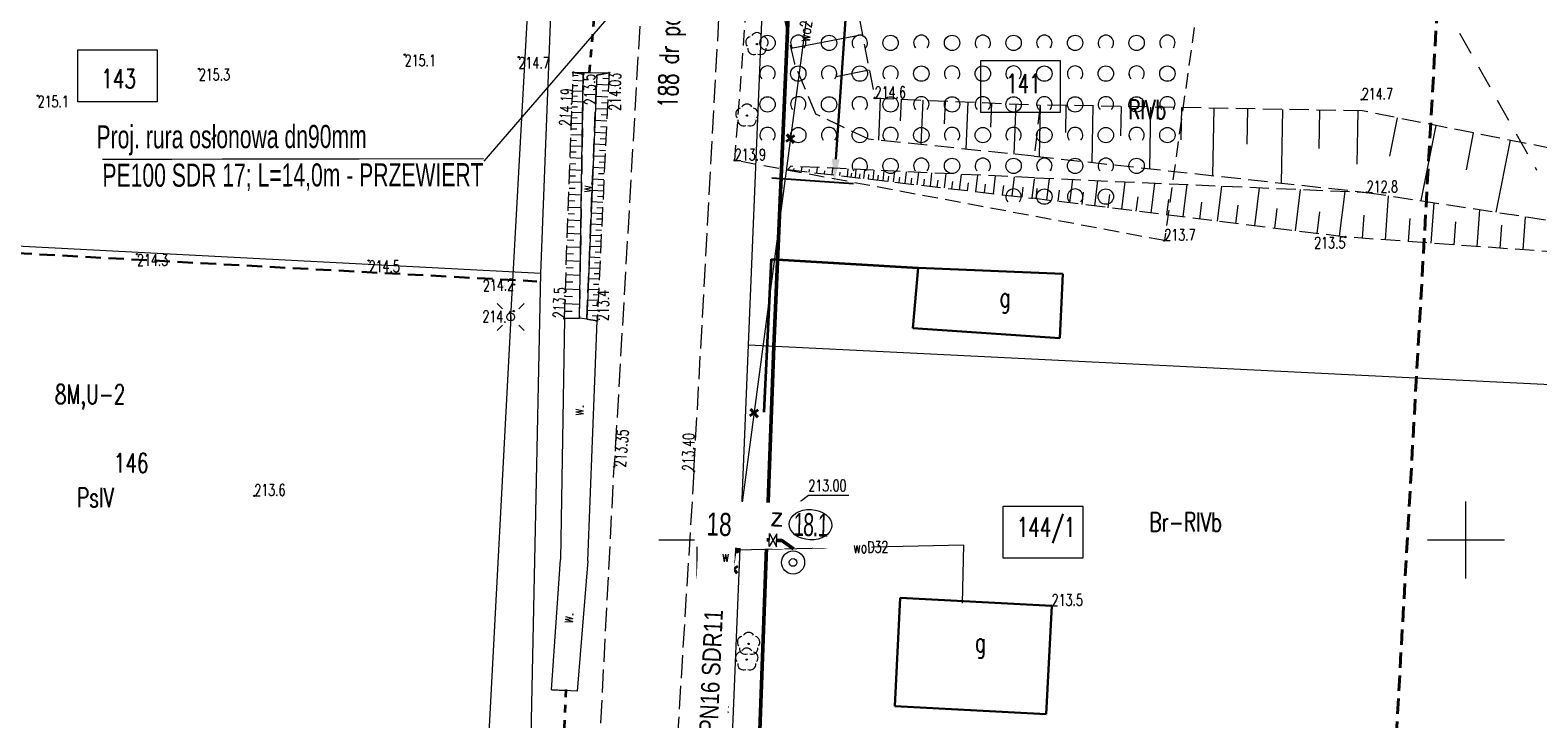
# Model space of a CAD drawing. Header units: metres. Extents: x 7496982 to 7497528, y 5603168 to 5605598.
# Tile 30 of 74: x 7497107 to 7497205, y 5603888 to 5603933. Entities that reach past the tile are written whole.
import ezdxf
from ezdxf.enums import TextEntityAlignment as Align

# ---------------------------------------------------------------- set-up
doc = ezdxf.new("R2010")
doc.units = ezdxf.units.M
doc.header["$MEASUREMENT"] = 0
for name, pattern in [('1', [0]), ('1_SUEP_A', [0]), ('1_SUEP_B', [0]), ('1_SUWP', [0]), ('2', [1.5, 1, -0.5]), ('2_1', [0]), ('2_OTDN_A', [2, 1, -1]), ('2_OTKJ', [2, 1.5, -0.5]), ('2_OTKR', [0]), ('2_OTKR_A', [2, 1, -1]), ('2_OTKZ_A', [1, 0.5, -0.5]), ('2_OTOO', [0]), ('2_OTRK', [1.75, 1.25, -0.5]), ('2_OTRKG', [1.75, 1.25, -0.5]), ('2_OTZK', [1.5, 1, -0.5]), ('4', [2.5, 1.5, -1]), ('BUD', [0]), ('GDE', [0])]:
    doc.linetypes.add(name, pattern=pattern)
doc.layers.get('0').update_dxf_attribs({"color": 250, "linetype": 'CONTINUOUS', "lineweight": 100})
doc.layers.get('Defpoints').update_dxf_attribs({"linetype": 'CONTINUOUS'})
for name, color, linetype, lineweight in [('! IS_opis woda', 7, 'CONTINUOUS', 9), ('! IS_woda', 5, 'CONTINUOUS', 50), ('!!_IS_Woda', 5, 'CONTINUOUS', 50), ('!_gaz', 40, 'CONTINUOUS', 40), ('!COPIS', 7, 'CONTINUOUS', 15), ('2_granice działek', 6, 'CONTINUOUS', 20), ('_MAPA_L_0', 7, '1', 18), ('EBUOA_T_1', 14, 'CONTINUOUS', 25), ('EBUPP_L_1', 250, 'BUD', 30), ('EBUPP_L_3', 250, 'BUD', 30), ('EDZPD_L_0', 3, 'GDE', 18), ('EDZTD_T_0', 3, 'CONTINUOUS', 18), ('EKLTK_T_0', 90, 'CONTINUOUS', 25), ('EUZPU_L_0', 90, '4', 18), ('OTD_L_12', 7, '2_OTDN_A', 18), ('OTK_E_T_4', 7, 'CONTINUOUS', 0), ('OTK_L_0', 7, '2_OTKJ', 18), ('OTK_L_5', 7, '2_OTKR_A', 18), ('OTK_L_8', 7, '2_OTKZ_A', 35), ('OTO_L_0', 7, '2_OTOO', 35), ('OTR_L_1', 7, '2_OTRK', 18), ('OTR_T_0', 7, 'CONTINUOUS', 18), ('OTR_T_1', 7, 'CONTINUOUS', 18), ('OTZ_L_1', 7, '2_OTZK', 18), ('OTZ_T_0', 3, 'CONTINUOUS', 18), ('PLAN_L_0', 214, '2', 30), ('PLAN_T_0', 214, 'CONTINUOUS', 30), ('SUE_T_3', 7, 'CONTINUOUS', 18), ('SUEP_L_0', 1, '1_SUEP_A', 18), ('SUP_T_2', 7, 'CONTINUOUS', 18), ('SUW_E_T_2', 5, 'CONTINUOUS', 0), ('SUW_T_3', 5, 'CONTINUOUS', 18), ('SUW_T_5', 5, 'CONTINUOUS', 18), ('SUWP_E_T_0', 5, 'CONTINUOUS', 0), ('SUWP_L_0', 5, '1_SUWP', 18), ('SUWR_T_0', 5, 'CONTINUOUS', 18), ('SZZPZ_T_0_T_0', 7, 'CONTINUOUS', 0), ('ZAKRES_L_0', 1, '2', 40), ('ZAKRES_L_0_a', 1, '2', 40)]:
    doc.layers.add(name, color=color, linetype=linetype, lineweight=lineweight)
doc.styles.add('ARIAL', font='arial.ttf', dxfattribs={"width": 0.8})
doc.styles.add('R', font='arial.ttf')
doc.styles.get("Standard").update_dxf_attribs({"font": 'Simplex.SHX', "width": 0.75})
doc.styles.add('styl1', font='arial.ttf', dxfattribs={"oblique": 18})
doc.dimstyles.get("Standard").update_dxf_attribs({"dimtxt": 1, "dimasz": 1, "dimexe": 1, "dimexo": 1, "dimgap": 1, "dimtad": 1, "dimtxsty": 'Standard', "dimcen": 2.5, "dimadec": 0, "dimazin": 0, "dimtfac": 1, "dimtmove": 0, "dimatfit": 3, "dimfxl": 1, "dimarcsym": 0})

# ---------------------------------------------------------------- blocks, each defined once
blk = doc.blocks.new('1_SUEO_W')
at = {"linetype": 'Continuous'}
for p, q in [((-0.53035, 0.53035), (-0.8839, 0.8839)), ((0.53035, 0.53035), (0.8839, 0.8839)), ((-0.53035, -0.53035), (-0.8839, -0.8839)), ((0.53035, -0.53035), (0.8839, -0.8839))]:
    blk.add_line(p, q, dxfattribs=at)
blk.add_circle((0, 0), 0.025, dxfattribs=at)
blk = doc.blocks.new('2_OTZK')
at = {"linetype": 'Continuous'}
for centre in [(-1, 1), (1, -1)]:
    blk.add_circle(centre, 0.5, dxfattribs=at)
for centre, start, end in [((1, 1), 318.59038, 221.40962), ((-1, -1), 318.70311, 221.29689)]:
    blk.add_arc(centre, 0.5, start, end, dxfattribs=at)
blk = doc.blocks.new('1_SUPP')
at = {"linetype": 'Continuous'}
blk.add_circle((0, 0), 0.25, dxfattribs=at)
blk = doc.blocks.new('1_SUWS')
at = {"linetype": 'Continuous'}
for radius in [0.75, 0.25]:
    blk.add_circle((0, 0), radius, dxfattribs=at)
blk = doc.blocks.new('1_SUWW')
at = {"linetype": 'Continuous'}
for radius in [0.2, 0.175, 0.15, 0.125, 0.1, 0.075, 0.05, 0.025, 0.00715]:
    blk.add_circle((0, 0), radius, dxfattribs=at)
blk = doc.blocks.new('1_SUPS')
at = {"linetype": 'Continuous'}
blk.add_circle((0, 0), 0.0625, dxfattribs=at)
blk = doc.blocks.new('2_OTZL')
at = {"linetype": 'Continuous'}
blk.add_circle((0, 0), 0.045, dxfattribs=at)
for centre, start, end in [((-0.357, 0.116), 102.14447, 221.86002), ((0, 0.375), 30.14012, 149.85988), ((0.357, 0.116), 318.13998, 77.85553), ((-0.22, -0.303), 174.14818, 293.85423), ((0.22, -0.303), 246.14577, 5.85182)]:
    blk.add_arc(centre, 0.375, start, end, dxfattribs=at)
blk = doc.blocks.new('2_OTRS')
at = {"linetype": 'Continuous'}
blk.add_circle((0, 0), 0.045, dxfattribs=at)
blk = doc.blocks.new('2_OTRN')
at = {"linetype": 'Continuous'}
blk.add_circle((0, 0), 0.045, dxfattribs=at)
blk = doc.blocks.new('DLI')
at = {"linetype": 'Continuous'}
blk.add_circle((0, 0), 0.045, dxfattribs=at)
for centre, start, end in [((-0.357, 0.116), 102.14447, 221.86002), ((0, 0.375), 30.14012, 149.85988), ((0.357, 0.116), 318.13998, 77.85553), ((-0.22, -0.303), 174.14818, 293.85423), ((0.22, -0.303), 246.14577, 5.85182)]:
    blk.add_arc(centre, 0.375, start, end, dxfattribs=at)
blk = doc.blocks.new('*D552')
at = {"layer": '! IS_opis woda', "color": 0, "lineweight": -2, "transparency": 16777216}
for p, q in [((7497159.182, 5603986.686), (7497164.49, 5603986.322)), ((7497154.854, 5603923.543), (7497160.162, 5603923.179))]:
    blk.add_line(p, q, dxfattribs=at)
at = {"layer": '! IS_opis woda', "color": 0, "lineweight": 30, "transparency": 16777216}
for p, q in [((7497163.14, 5603984.911), (7497161.282, 5603957.807)), ((7497159.017, 5603924.761), (7497160.406, 5603945.026))]:
    blk.add_line(p, q, dxfattribs=at)
at = {"layer": '! IS_opis woda', "color": 0, "transparency": 16777216}
for points in [[(7497162.891, 5603984.928), (7497163.389, 5603984.894), (7497163.243, 5603986.407)], [(7497158.768, 5603924.779), (7497159.266, 5603924.744), (7497158.914, 5603923.265)]]:
    blk.add_solid(points, dxfattribs=at)
at = {"layer": 'Defpoints', "color": 0, "transparency": 16777216}
for p in [(7497159.12, 5603986.69), (7497154.792, 5603923.548), (7497158.914, 5603923.265)]:
    blk.add_point(p, dxfattribs=at)
at = {"layer": '! IS_opis woda', "color": 0, "lineweight": 9, "transparency": 16777216, "insert": (7497160.844, 5603951.416), "char_height": 1.5, "width": 11.11376, "attachment_point": 5, "rotation": 88, "style": 'styl1'}
blk.add_mtext('\\A1;PRZEWIERT L=63,5m', dxfattribs=at)
blk = doc.blocks.new('krzyż')
at = {"layer": '!_gaz', "color": 1, "linetype": 'ByBlock'}
for points in [[(-0.49, 0.45), (0.49, -0.45)], [(-0.43, -0.58), (0.4, 0.54)]]:
    blk.add_lwpolyline(points, dxfattribs=at)

msp = doc.modelspace()

# ---------------------------------------------------------------- linework, layer by layer
at = {"layer": '! IS_woda', "linetype": 'Continuous'}
msp.add_lwpolyline([(7497166.72676, 5604082.18713), (7497164.81883, 5604063.1353), (7497162.26777, 5604061.59317), (7497161.46488, 5604039.69889), (7497162.93717, 5604037.41743), (7497160.94662, 5604011.34555), (7497160.11347, 5603999.35452), (7497160.07331, 5603998.90089), (7497160.0363, 5603998.39332), (7497159.53129, 5603992.10995), (7497159.06113, 5603986.17483), (7497158.75713, 5603982.32474), (7497157.54259, 5603966.94227), (7497156.78904, 5603956.95522), (7497156.25726, 5603941.75122), (7497156.03194, 5603936.62996), (7497154.99108, 5603912.59859), (7497153.92101, 5603883.44736)], dxfattribs=at)
at = {"layer": '2_granice działek', "color": 4, "linetype": 'Continuous', "lineweight": 0}
msp.add_lwpolyline([(7497109.72269, 5603931.88083), (7497114.89338, 5603931.88083), (7497114.89338, 5603928.49629), (7497109.72269, 5603928.49629)], close=True, dxfattribs=at)
at = {"layer": '2_granice działek', "linetype": 'Continuous', "lineweight": 0}
for points in [[(7497168.44532, 5603931.19175), (7497173.61601, 5603931.19175), (7497173.61601, 5603927.80721), (7497168.44532, 5603927.80721)], [(7497169.90704, 5603902.20479), (7497175.07773, 5603902.20479), (7497175.07773, 5603898.82025), (7497169.90704, 5603898.82025)]]:
    msp.add_lwpolyline(points, close=True, dxfattribs=at)
at = {"layer": '_MAPA_L_0', "linetype": '1'}
for p, q in [((7497150, 5603897.5), (7497150, 5603902.5)), ((7497200, 5603897.5), (7497200, 5603902.5)), ((7497147.5, 5603900), (7497152.5, 5603900)), ((7497197.5, 5603900), (7497202.5, 5603900))]:
    msp.add_line(p, q, dxfattribs=at)
at = {"layer": 'EBUPP_L_1', "linetype": '1'}
for p, q in [((7497162.85645, 5603889.18725), (7497163.2, 5603896.23)), ((7497163.2, 5603896.23), (7497173.06, 5603895.72)), ((7497173.06, 5603895.72), (7497172.69578, 5603888.67832)), ((7497172.69578, 5603888.67832), (7497162.85645, 5603889.18725))]:
    msp.add_line(p, q, dxfattribs=at)
at = {"layer": 'EBUPP_L_3', "linetype": '1'}
for p, q in [((7497164.03312, 5603913.78536), (7497164.38189, 5603917.70231)), ((7497164.38189, 5603917.70231), (7497173.77183, 5603917.29989)), ((7497173.77183, 5603917.29989), (7497173.58404, 5603913.11465)), ((7497173.58404, 5603913.11465), (7497164.03312, 5603913.78536))]:
    msp.add_line(p, q, dxfattribs=at)
at = {"layer": 'EDZPD_L_0', "linetype": 'GDE'}
for p, q in [((7497153.34, 5603912.68), (7497154.55, 5603941.84)), ((7497139.83, 5603917.34), (7497140.6, 5603936.97)), ((7497139.83, 5603917.34), (7497047.72411, 5603922.10299)), ((7497139.15, 5603884.13), (7497139.83, 5603917.34)), ((7497152.14, 5603883.53), (7497153.34, 5603912.68))]:
    msp.add_line(p, q, dxfattribs=at)
at = {"layer": 'EDZPD_L_0', "linetype": '1'}
msp.add_line((7497153.34, 5603912.68), (7497266.85093, 5603907.08279), dxfattribs=at)
at = {"layer": 'EUZPU_L_0', "linetype": '4'}
msp.add_line((7497187.31, 5603954.74), (7497204.59543, 5603924.06005), dxfattribs=at)
at = {"layer": 'OTD_L_12', "linetype": '2_OTDN_A'}
for p, q in [((7497141.941, 5603930.406), (7497142.60389, 5603930.40033)), ((7497142.60389, 5603930.40033), (7497144.28, 5603930.386)), ((7497140.52, 5603890.26), (7497142.2, 5603890.17))]:
    msp.add_line(p, q, dxfattribs=at)
at = {"layer": 'OTK_L_0', "linetype": '2_OTKJ'}
for p, q in [((7497147.311, 5603951.384), (7497144.606, 5603904.763)), ((7497149.794, 5603904.474), (7497152.332, 5603950.441)), ((7497143.53, 5603884.09), (7497144.606, 5603904.763)), ((7497149.794, 5603904.474), (7497148.5, 5603883.66))]:
    msp.add_line(p, q, dxfattribs=at)
at = {"layer": 'OTK_L_5', "linetype": '2_OTKR'}
for p, q in [((7497141.941, 5603930.406), (7497143.00947, 5603930.39686)), ((7497142.595, 5603930.295), (7497141.941, 5603930.406)), ((7497142.34614, 5603914.43451), (7497142.595, 5603930.295)), ((7497143.473, 5603930.226), (7497142.82771, 5603914.35134)), ((7497143.00947, 5603930.39686), (7497144.28, 5603930.386)), ((7497144.28, 5603930.386), (7497143.473, 5603930.226)), ((7497141.368, 5603914.402), (7497141.12257, 5603898.72159)), ((7497141.368, 5603914.402), (7497142.34614, 5603914.43451)), ((7497142.82771, 5603914.35134), (7497142.34614, 5603914.43451)), ((7497142.82771, 5603914.35134), (7497143.497, 5603914.249)), ((7497142.88252, 5603898.63574), (7497143.497, 5603914.249)), ((7497140.52, 5603890.26), (7497141.12257, 5603898.72159)), ((7497142.88252, 5603898.63574), (7497142.2, 5603890.17)), ((7497142.2, 5603890.17), (7497140.52, 5603890.26))]:
    msp.add_line(p, q, dxfattribs=at)
at = {"layer": 'OTK_L_8', "linetype": '2_OTKZ_A'}
for p, q in [((7497143.00947, 5603930.39686), (7497143.53447, 5603936.5256)), ((7497141.47, 5603890.28), (7497141.17, 5603883.89))]:
    msp.add_line(p, q, dxfattribs=at)
at = {"layer": 'OTO_L_0', "linetype": '2_OTOO'}
for p, q in [((7497154.36756, 5603908.31391), (7497154.82872, 5603918.25456)), ((7497154.82872, 5603918.25456), (7497164.38189, 5603917.70231))]:
    msp.add_line(p, q, dxfattribs=at)
at = {"layer": 'OTR_L_1', "linetype": '2_OTRK'}
for p, q in [((7497156.34666, 5603930.96399), (7497155.70277, 5603933.85609)), ((7497157.71491, 5603927.69092), (7497156.34666, 5603930.96399)), ((7497141.941, 5603930.406), (7497142.595, 5603930.295)), ((7497142.595, 5603930.295), (7497142.34614, 5603914.43451)), ((7497142.82771, 5603914.35134), (7497143.473, 5603930.226)), ((7497143.473, 5603930.226), (7497144.28, 5603930.386)), ((7497161.16826, 5603926.06297), (7497157.71491, 5603927.69092)), ((7497172.30206, 5603928.28973), (7497171.92646, 5603924.963)), ((7497172.30206, 5603928.28973), (7497171.92646, 5603924.963)), ((7497171.92646, 5603924.963), (7497161.16826, 5603926.06297)), ((7497171.92646, 5603924.963), (7497193.54765, 5603922.60769)), ((7497156.09276, 5603924.30554), (7497155.90496, 5603924.09091)), ((7497171.94836, 5603923.55434), (7497156.09276, 5603924.30554)), ((7497171.79537, 5603922.22145), (7497171.94836, 5603923.55434)), ((7497171.79537, 5603922.22145), (7497171.94836, 5603923.55434)), ((7497171.94836, 5603923.55434), (7497193.54765, 5603922.60769)), ((7497193.54765, 5603922.60769), (7497230.62106, 5603916.93097)), ((7497193.54765, 5603922.60769), (7497230.62106, 5603916.93097)), ((7497142.34614, 5603914.43451), (7497141.368, 5603914.402)), ((7497143.497, 5603914.249), (7497142.82771, 5603914.35134))]:
    msp.add_line(p, q, dxfattribs=at)
at = {"layer": 'OTR_L_1', "linetype": '2_OTRKG'}
for p, q in [((7497160.53189, 5603933.9634), (7497161.55137, 5603928.73723)), ((7497141.368, 5603914.402), (7497141.941, 5603930.406)), ((7497144.28, 5603930.386), (7497143.497, 5603914.249)), ((7497161.55137, 5603928.73723), (7497172.30206, 5603928.28973)), ((7497193.27775, 5603927.90389), (7497172.30206, 5603928.28973)), ((7497234.80965, 5603919.6447), (7497193.27775, 5603927.90389)), ((7497155.90496, 5603924.09091), (7497171.79537, 5603922.22145)), ((7497192.15686, 5603919.7037), (7497171.79537, 5603922.22145)), ((7497230.62106, 5603916.93097), (7497192.15686, 5603919.7037))]:
    msp.add_line(p, q, dxfattribs=at)
at = {"layer": 'OTR_L_1', "linetype": '2_1'}
for p, q in [((7497160.74749, 5603932.85815), (7497156.12567, 5603931.95656)), ((7497161.19829, 5603930.54724), (7497159.03591, 5603930.12542)), ((7497141.91071, 5603929.56003), (7497142.2469, 5603929.548)), ((7497141.92275, 5603929.89622), (7497142.58837, 5603929.87239)), ((7497141.93466, 5603930.22903), (7497142.26413, 5603930.21724)), ((7497144.24135, 5603929.58943), (7497143.44869, 5603929.62789)), ((7497144.26066, 5603929.98732), (7497143.86276, 5603930.00663)), ((7497141.88627, 5603928.87738), (7497142.22932, 5603928.8651)), ((7497141.89855, 5603929.22043), (7497142.57776, 5603929.19611)), ((7497144.20296, 5603928.79832), (7497143.41652, 5603928.83648)), ((7497144.22212, 5603929.1931), (7497143.82734, 5603929.21225)), ((7497161.91006, 5603928.7223), (7497161.79669, 5603925.99872)), ((7497163.27185, 5603928.66561), (7497163.21346, 5603927.26272)), ((7497164.67474, 5603928.60722), (7497164.55443, 5603925.71675)), ((7497141.84867, 5603927.82719), (7497142.55588, 5603927.80187)), ((7497141.86133, 5603928.1808), (7497142.21138, 5603928.16826)), ((7497141.87386, 5603928.53085), (7497142.56693, 5603928.50603)), ((7497144.16488, 5603928.01342), (7497143.3846, 5603928.05128)), ((7497144.14595, 5603927.62328), (7497143.75734, 5603927.64214)), ((7497144.18388, 5603928.4051), (7497143.7922, 5603928.4241)), ((7497166.11998, 5603928.54706), (7497166.058, 5603927.05821)), ((7497167.60883, 5603928.48509), (7497167.48114, 5603925.41751)), ((7497169.14261, 5603928.42124), (7497169.07684, 5603926.84116)), ((7497170.72269, 5603928.35547), (7497170.58718, 5603925.09994)), ((7497172.30206, 5603928.28973), (7497172.24024, 5603924.92882)), ((7497173.98251, 5603928.25882), (7497173.9502, 5603926.50244)), ((7497175.73889, 5603928.22651), (7497175.67135, 5603924.55505)), ((7497177.57462, 5603928.19274), (7497177.53932, 5603926.27407)), ((7497179.49328, 5603928.15745), (7497179.41951, 5603924.14674)), ((7497181.49864, 5603928.12056), (7497181.46008, 5603926.02461)), ((7497183.59459, 5603928.08201), (7497183.514, 5603923.70071)), ((7497185.78524, 5603928.04171), (7497185.74312, 5603925.75209)), ((7497188.07486, 5603927.99959), (7497187.98682, 5603923.21346)), ((7497190.46793, 5603927.95557), (7497190.42192, 5603925.45439)), ((7497192.96912, 5603927.90956), (7497192.90546, 5603924.4492)), ((7497141.80991, 5603926.74469), (7497142.1744, 5603926.73164)), ((7497141.82296, 5603927.10917), (7497142.54461, 5603927.08334)), ((7497141.83588, 5603927.47), (7497142.19308, 5603927.45721)), ((7497144.12709, 5603927.23468), (7497143.35293, 5603927.27224)), ((7497144.10831, 5603926.8476), (7497143.72275, 5603926.8663)), ((7497195.53248, 5603927.4555), (7497195.03537, 5603924.95575)), ((7497198.03223, 5603926.95839), (7497197.06008, 5603922.06986)), ((7497141.78341, 5603926.00458), (7497142.15534, 5603925.99126)), ((7497141.79673, 5603926.3765), (7497142.5331, 5603926.35014)), ((7497144.05241, 5603925.69546), (7497143.29034, 5603925.73243)), ((7497144.0896, 5603926.46204), (7497143.32151, 5603926.49931)), ((7497144.07097, 5603926.07799), (7497143.68843, 5603926.09655)), ((7497200.4765, 5603926.47232), (7497200.00121, 5603924.0823)), ((7497202.86651, 5603925.99703), (7497201.93704, 5603921.32309)), ((7497141.74265, 5603924.866), (7497142.50938, 5603924.83854)), ((7497141.75637, 5603925.24936), (7497142.13589, 5603925.23577)), ((7497141.76996, 5603925.62888), (7497142.52136, 5603925.60197)), ((7497144.0155, 5603924.93489), (7497143.25941, 5603924.97157)), ((7497144.03392, 5603925.31442), (7497143.65438, 5603925.33284)), ((7497141.70063, 5603923.69238), (7497142.09579, 5603923.67823)), ((7497141.71478, 5603924.08754), (7497142.49716, 5603924.05953)), ((7497141.72878, 5603924.47874), (7497142.11604, 5603924.46487)), ((7497143.97889, 5603924.18028), (7497143.22873, 5603924.21668)), ((7497143.96069, 5603923.8052), (7497143.58708, 5603923.82333)), ((7497143.99716, 5603924.55684), (7497143.6206, 5603924.57511)), ((7497156.29336, 5603924.04522), (7497156.30803, 5603924.16993)), ((7497156.78993, 5603923.9868), (7497156.82336, 5603924.27093)), ((7497157.28651, 5603923.92838), (7497157.30526, 5603924.08779)), ((7497157.78308, 5603923.86996), (7497157.82467, 5603924.22349)), ((7497158.27966, 5603923.81154), (7497158.30249, 5603924.00565)), ((7497158.77623, 5603923.75312), (7497158.82599, 5603924.17605)), ((7497159.27281, 5603923.6947), (7497159.29973, 5603923.92351)), ((7497159.76938, 5603923.63627), (7497159.8273, 5603924.12861)), ((7497160.02446, 5603923.60627), (7497160.05447, 5603923.86134)), ((7497160.28878, 5603923.57517), (7497160.35097, 5603924.1038)), ((7497160.56266, 5603923.54295), (7497160.59488, 5603923.81683)), ((7497160.84646, 5603923.50956), (7497160.91323, 5603924.07716)), ((7497161.14053, 5603923.47496), (7497161.17513, 5603923.76904)), ((7497161.44525, 5603923.43911), (7497161.51695, 5603924.04856)), ((7497161.76101, 5603923.40197), (7497161.79816, 5603923.71772)), ((7497162.08819, 5603923.36347), (7497162.16518, 5603924.01785)), ((7497162.77853, 5603923.28226), (7497162.86119, 5603923.98487)), ((7497163.51976, 5603923.19505), (7497163.60852, 5603923.94946)), ((7497164.31564, 5603923.10142), (7497164.41093, 5603923.91145)), ((7497165.17018, 5603923.00089), (7497165.27251, 5603923.87063)), ((7497166.08773, 5603922.89294), (7497166.1976, 5603923.8268)), ((7497167.07292, 5603922.77704), (7497167.19088, 5603923.77974)), ((7497168.13074, 5603922.65259), (7497168.2574, 5603923.72921)), ((7497169.26654, 5603922.51896), (7497169.40254, 5603923.67496)), ((7497141.6719, 5603922.88998), (7497142.07513, 5603922.87554)), ((7497141.68634, 5603923.29321), (7497142.48469, 5603923.26462)), ((7497143.90652, 5603922.68878), (7497143.16807, 5603922.72461)), ((7497143.94256, 5603923.43159), (7497143.19828, 5603923.46771)), ((7497143.9245, 5603923.05946), (7497143.55382, 5603923.07744)), ((7497162.42723, 5603923.32359), (7497162.46711, 5603923.66262)), ((7497163.14256, 5603923.23943), (7497163.18538, 5603923.60346)), ((7497163.91062, 5603923.14907), (7497163.95661, 5603923.53993)), ((7497164.73531, 5603923.05205), (7497164.78469, 5603923.47172)), ((7497165.6208, 5603922.94787), (7497165.67381, 5603923.39849)), ((7497166.57157, 5603922.83602), (7497166.62849, 5603923.31985)), ((7497167.59242, 5603922.71592), (7497167.65354, 5603923.23542)), ((7497168.68854, 5603922.58696), (7497168.75416, 5603923.14477)), ((7497169.86546, 5603922.4485), (7497169.93592, 5603923.04743)), ((7497170.48607, 5603922.37549), (7497170.63209, 5603923.61671)), ((7497171.12915, 5603922.29983), (7497171.2048, 5603922.94291)), ((7497172.03901, 5603922.19133), (7497172.12258, 5603922.86719)), ((7497172.74281, 5603922.1043), (7497172.91686, 5603923.5119)), ((7497173.4757, 5603922.01368), (7497173.56632, 5603922.74657)), ((7497174.23889, 5603921.91931), (7497174.42763, 5603923.44568)), ((7497175.86121, 5603921.7187), (7497176.06588, 5603923.37388)), ((7497177.62044, 5603921.50117), (7497177.84238, 5603923.29602)), ((7497179.52812, 5603921.26528), (7497179.76879, 5603923.21159)), ((7497181.59679, 5603921.00948), (7497181.85776, 5603923.12003)), ((7497183.84001, 5603920.7321), (7497184.12301, 5603923.02075)), ((7497186.27253, 5603920.43131), (7497186.57941, 5603922.91309)), ((7497188.91032, 5603920.10514), (7497189.2431, 5603922.79635)), ((7497141.64258, 5603922.0712), (7497142.05404, 5603922.05647)), ((7497141.65732, 5603922.48266), (7497142.47196, 5603922.45349)), ((7497143.87075, 5603921.95179), (7497143.1381, 5603921.98734)), ((7497143.8886, 5603922.31956), (7497143.52083, 5603922.3374)), ((7497175.03362, 5603921.82103), (7497175.1319, 5603922.61577)), ((7497176.72302, 5603921.61214), (7497176.82958, 5603922.47394)), ((7497178.55497, 5603921.38561), (7497178.67052, 5603922.32013)), ((7497180.54151, 5603921.13997), (7497180.66682, 5603922.15335)), ((7497182.69568, 5603920.8736), (7497182.83157, 5603921.9725)), ((7497185.03164, 5603920.58475), (7497185.17899, 5603921.77638)), ((7497191.7707, 5603919.75145), (7497192.13156, 5603922.66975)), ((7497194.75649, 5603919.5163), (7497194.96371, 5603922.39086)), ((7497197.74521, 5603919.30086), (7497197.93515, 5603921.93587)), ((7497141.59749, 5603920.81159), (7497142.44572, 5603920.78122)), ((7497141.61267, 5603921.23571), (7497142.03253, 5603921.22068)), ((7497141.6277, 5603921.65556), (7497142.45897, 5603921.6258)), ((7497143.83527, 5603921.22057), (7497143.10837, 5603921.25585)), ((7497143.81764, 5603920.85712), (7497143.45561, 5603920.87469)), ((7497143.85298, 5603921.58546), (7497143.48809, 5603921.60317)), ((7497187.56472, 5603920.27153), (7497187.7245, 5603921.56371)), ((7497190.31155, 5603919.93187), (7497190.48481, 5603921.3331)), ((7497193.26214, 5603919.62402), (7497193.36979, 5603921.11739)), ((7497196.25085, 5603919.40858), (7497196.35857, 5603920.90293)), ((7497200.73392, 5603919.08541), (7497200.9066, 5603921.48088)), ((7497203.72264, 5603918.86997), (7497203.87805, 5603921.02589)), ((7497141.56665, 5603919.9504), (7497142.4322, 5603919.91941)), ((7497141.58215, 5603920.38317), (7497142.01057, 5603920.36783)), ((7497143.76515, 5603919.77531), (7497143.0496, 5603919.81003)), ((7497143.80007, 5603920.4951), (7497143.07887, 5603920.53009)), ((7497143.78258, 5603920.13449), (7497143.42339, 5603920.15192)), ((7497199.23956, 5603919.19313), (7497199.34729, 5603920.68749)), ((7497202.22828, 5603918.97769), (7497202.336, 5603920.47205)), ((7497141.53519, 5603919.07162), (7497142.4184, 5603919.04)), ((7497141.551, 5603919.51323), (7497141.98817, 5603919.49758)), ((7497143.7305, 5603919.06116), (7497143.02056, 5603919.09561)), ((7497143.74779, 5603919.41753), (7497143.39142, 5603919.43482)), ((7497141.50308, 5603918.17492), (7497142.40432, 5603918.14265)), ((7497141.51922, 5603918.62554), (7497141.96531, 5603918.60956)), ((7497143.69612, 5603918.35262), (7497142.99174, 5603918.3868)), ((7497143.67903, 5603918.00043), (7497143.32822, 5603918.01745)), ((7497143.71327, 5603918.70619), (7497143.3597, 5603918.72335)), ((7497141.47032, 5603917.25991), (7497142.38995, 5603917.22699)), ((7497141.48679, 5603917.71973), (7497141.94198, 5603917.70343)), ((7497143.62816, 5603916.95215), (7497142.93479, 5603916.9858)), ((7497143.66201, 5603917.64963), (7497142.96316, 5603917.68354)), ((7497143.64505, 5603917.30021), (7497143.297, 5603917.31709)), ((7497141.41992, 5603915.85227), (7497141.89389, 5603915.8353)), ((7497141.43689, 5603916.32623), (7497142.37529, 5603916.29263)), ((7497141.45369, 5603916.79543), (7497141.91818, 5603916.7788)), ((7497143.59458, 5603916.26015), (7497142.90665, 5603916.29353)), ((7497143.5779, 5603915.91618), (7497143.23528, 5603915.93281)), ((7497143.61134, 5603916.60547), (7497143.26602, 5603916.62223)), ((7497141.38547, 5603914.88986), (7497141.8691, 5603914.87254)), ((7497141.40278, 5603915.37349), (7497142.36033, 5603915.33921)), ((7497143.52822, 5603914.89237), (7497142.85103, 5603914.92523)), ((7497143.56127, 5603915.57357), (7497142.87873, 5603915.60669)), ((7497143.54471, 5603915.2323), (7497143.20478, 5603915.24879)), ((7497143.51179, 5603914.55378), (7497143.17453, 5603914.57014))]:
    msp.add_line(p, q, dxfattribs=at)
for p in [(7497144.28, 5603930.386), (7497171.79537, 5603922.22145), (7497141.368, 5603914.402)]:
    msp.add_point(p, dxfattribs=at)
at = {"layer": 'OTZ_L_1', "linetype": '2_OTZK'}
for p, q in [((7497189.58, 5603985.33), (7497180.39, 5603919.47)), ((7497152.45, 5603924.69), (7497154.61, 5603953.24)), ((7497180.39, 5603919.47), (7497152.45, 5603924.69))]:
    msp.add_line(p, q, dxfattribs=at)
at = {"layer": 'PLAN_L_0', "linetype": '2'}
msp.add_line((7497092.25239, 5603919.38798), (7497139.57682, 5603916.81811), dxfattribs=at)
at = {"layer": 'SUEP_L_0', "linetype": '1_SUEP_B'}
for q in [(7497140.75796, 5603965.91915), (7497135.35, 5603866.12)]:
    msp.add_line((7497137.87816, 5603914.49963), q, dxfattribs=at)
at = {"layer": 'SUWP_L_0', "linetype": '1_SUWP'}
for p, q in [((7497152.54557, 5603899.34493), (7497161.39138, 5603966.00259)), ((7497151.95207, 5603895.26812), (7497152.54557, 5603899.34493)), ((7497167.34248, 5603899.66401), (7497152.54557, 5603899.34493)), ((7497167.26753, 5603895.87901), (7497167.34248, 5603899.66401)), ((7497151.05059, 5603868.15965), (7497151.95207, 5603895.26812))]:
    msp.add_line(p, q, dxfattribs=at)
at = {"layer": 'SUWR_T_0', "linetype": 'Continuous', "lineweight": 0}
for p, q in [((7497152.54557, 5603899.34493), (7497157.23479, 5603902.91641)), ((7497157.23479, 5603902.91641), (7497159.86762, 5603902.91641))]:
    msp.add_line(p, q, dxfattribs=at)
at = {"layer": 'ZAKRES_L_0', "linetype": '2'}
msp.add_line((7497199.8975, 5603966.06505), (7497191.70897, 5603820.41364), dxfattribs=at)
at = {"layer": 'ZAKRES_L_0_a', "linetype": '2'}
msp.add_line((7497199.8975, 5603966.06505), (7497191.70897, 5603820.41364), dxfattribs=at)

# ---------------------------------------------------------------- block references
at = {"layer": '!_gaz', "linetype": 'ByBlock', "transparency": 33554687, "xscale": 0.5, "yscale": 0.5, "zscale": 0.5, "rotation": 77.69848993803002}
for p in [(7497156.06245, 5603926.11079), (7497153.70005, 5603908.26227), (7497152.36652, 5603898.11277), (7497151.75116, 5603888.99547)]:
    msp.add_blockref('krzyż', p, dxfattribs=at)
at = {"layer": 'OTR_T_0'}
for p, rotation in [((7497141.941, 5603930.406), 87.0391942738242), ((7497144.28, 5603930.386), 90.09499358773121), ((7497144.606, 5603904.763), 85.51958646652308), ((7497149.794, 5603904.474), 89.13507880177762)]:
    msp.add_blockref('2_OTRS', p, dxfattribs=dict(at, rotation=rotation))
at = {"layer": 'OTR_T_1'}
for p in [(7497130.989, 5603931.563), (7497117.603, 5603930.64), (7497138.391, 5603931.409), (7497107.117, 5603928.891), (7497161.55137, 5603928.73723), (7497193.22472, 5603928.64134), (7497152.45, 5603924.69), (7497193.54765, 5603922.60769), (7497180.39, 5603919.47), (7497192.15686, 5603919.7037), (7497113.583, 5603918.581), (7497128.64, 5603918.169), (7497121.20702, 5603902.86787), (7497173.06, 5603895.72)]:
    msp.add_blockref('2_OTRN', p, dxfattribs=at)
for p, rotation in [((7497142.595, 5603930.295), 92.66232509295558), ((7497138.093, 5603916.611), 1.890941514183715), ((7497138.071, 5603914.885), 359.0213064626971), ((7497141.368, 5603914.402), 87.19060590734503), ((7497143.497, 5603914.249), 89.35413662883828)]:
    msp.add_blockref('2_OTRN', p, dxfattribs=dict(at, rotation=rotation))
at = {"layer": 'OTZ_L_1'}
for p in [(7497157.58, 5603933.33), (7497161.58, 5603933.33), (7497165.58, 5603933.33), (7497169.58, 5603933.33), (7497173.58, 5603933.33), (7497177.58, 5603933.33), (7497155.58, 5603931.33), (7497159.58, 5603931.33), (7497163.58, 5603931.33), (7497167.58, 5603931.33), (7497171.58, 5603931.33), (7497175.58, 5603931.33), (7497179.58, 5603931.33), (7497157.58, 5603929.33), (7497161.58, 5603929.33), (7497165.58, 5603929.33), (7497169.58, 5603929.33), (7497173.58, 5603929.33), (7497177.58, 5603929.33), (7497155.58, 5603927.33), (7497159.58, 5603927.33), (7497163.58, 5603927.33), (7497167.58, 5603927.33), (7497171.58, 5603927.33), (7497175.58, 5603927.33), (7497179.58, 5603927.33), (7497161.58, 5603925.33), (7497165.58, 5603925.33), (7497169.58, 5603925.33), (7497173.58, 5603925.33), (7497177.58, 5603925.33), (7497171.58, 5603923.33), (7497175.58, 5603923.33)]:
    msp.add_blockref('2_OTZK', p, dxfattribs=at)
at = {"layer": 'OTZ_T_0'}
for p in [(7497153.89, 5603932.25), (7497153.24, 5603927.6), (7497153.35, 5603893.24), (7497153.23, 5603892.22)]:
    msp.add_blockref('2_OTZL', p, dxfattribs=at)
at = {"layer": 'SUE_T_3'}
for name in ['1_SUEO_W', '1_SUPP']:
    msp.add_blockref(name, (7497137.87816, 5603914.49963), dxfattribs=at)
at = {"layer": 'SUP_T_2'}
msp.add_blockref('1_SUPP', (7497137.87816, 5603914.49963), dxfattribs=at)
at = {"layer": 'SUW_T_3'}
msp.add_blockref('1_SUWS', (7497156.24317, 5603898.53502), dxfattribs=at)
at = {"layer": 'SUW_T_5'}
msp.add_blockref('1_SUWW', (7497152.54557, 5603899.34493), dxfattribs=at)
at = {"layer": 'SUWR_T_0'}
msp.add_blockref('1_SUPS', (7497152.54557, 5603899.34493), dxfattribs=at)
at = {"layer": 'SZZPZ_T_0_T_0'}
for p in [(7497153.89, 5603932.25), (7497153.24, 5603927.6), (7497153.35, 5603893.24), (7497153.23, 5603892.22)]:
    msp.add_blockref('DLI', p, dxfattribs=at)

# ---------------------------------------------------------------- texts
at = {"layer": 'EBUOA_T_1', "width": 0.7}
msp.add_text('g', height=1.25001, dxfattribs=at).set_placement((7497170.01586, 5603915.58287), align=Align.MIDDLE)
msp.add_text('g', height=1.25001, dxfattribs=at).set_placement((7497168.07102, 5603893.9695), align=Align.TOP_LEFT)
at = {"layer": 'EDZTD_T_0', "width": 0.7}
msp.add_text('188 dr powiatowa', height=1.25001, rotation=88.4176084, dxfattribs=at).set_placement((7497147.45975, 5603928.11388), align=Align.TOP_LEFT)
for s, p in [('143', (7497111.25562, 5603930.62951)), ('141', (7497170.09127, 5603930.30146)), ('146', (7497112.06707, 5603905.62859)), ('144/1', (7497170.78084, 5603901.45178))]:
    msp.add_text(s, height=1.25001, dxfattribs=at).set_placement(p, align=Align.TOP_LEFT)
at = {"layer": 'EKLTK_T_0', "width": 0.7}
for s, p in [('RIVb', (7497178.02934, 5603928.61763)), ('PsIV', (7497109.67282, 5603903.38869)), ('Br-RIVb', (7497179.40514, 5603901.79171))]:
    msp.add_text(s, height=1.25001, dxfattribs=at).set_placement(p, align=Align.TOP_LEFT)
at = {"layer": 'OTK_E_T_4', "lineweight": 9, "width": 0.7}
for rotation, p in [(88.0474941, (7497142.81062, 5603922.95463)), (87.51045, (7497142.24513, 5603908.43846)), (83.5812061, (7497141.55764, 5603894.94638))]:
    msp.add_text('w.', height=0.75, rotation=rotation, dxfattribs=at).set_placement(p, align=Align.MIDDLE)
at = {"layer": 'OTR_T_0', "lineweight": 9, "width": 0.7}
msp.add_text('214.03', height=0.75, rotation=90.0949936, dxfattribs=at).set_placement((7497144.28, 5603930.386), align=Align.TOP_RIGHT)
msp.add_text('214.19', height=0.75, rotation=87.0391943, dxfattribs=at).set_placement((7497141.91077, 5603929.36541), align=Align.RIGHT)
msp.add_text('213.35', height=0.75, rotation=85.5195865, dxfattribs=at).set_placement((7497144.606, 5603904.763), align=Align.TOP_LEFT)
msp.add_text('213.40', height=0.75, rotation=89.1350788, dxfattribs=at).set_placement((7497149.794, 5603904.474))
at = {"layer": 'OTR_T_1', "lineweight": 9, "width": 0.7}
for s, p in [('215.1', (7497130.989, 5603931.563)), ('215.3', (7497117.603, 5603930.64)), ('214.7', (7497138.391, 5603931.409)), ('215.1', (7497107.117, 5603928.891)), ('214.3', (7497113.583, 5603918.581)), ('214.5', (7497128.64, 5603918.169))]:
    msp.add_text(s, height=0.75, dxfattribs=at).set_placement(p, align=Align.TOP_LEFT)
for s, rotation, p in [('213.5', 92.6623251, (7497142.595, 5603930.295)), ('214.1', 359.0213065, (7497138.071, 5603914.885))]:
    msp.add_text(s, height=0.75, rotation=rotation, dxfattribs=at).set_placement(p, align=Align.TOP_RIGHT)
for s, p in [('214.6', (7497161.55137, 5603928.73723)), ('214.7', (7497193.22472, 5603928.64134)), ('213.9', (7497152.45, 5603924.69)), ('212.8', (7497193.54765, 5603922.60769)), ('213.7', (7497180.39, 5603919.47)), ('213.6', (7497121.20702, 5603902.86787)), ('213.5', (7497173.06, 5603895.72))]:
    msp.add_text(s, height=0.75, dxfattribs=at).set_placement(p)
msp.add_text('213.5', height=0.75, dxfattribs=at).set_placement((7497192.15686, 5603919.7037), align=Align.TOP_RIGHT)
msp.add_text('214.2', height=0.75, rotation=1.8909415, dxfattribs=at).set_placement((7497138.093, 5603916.611), align=Align.MIDDLE_RIGHT)
msp.add_text('213.5', height=0.75, rotation=87.1906059, dxfattribs=at).set_placement((7497141.368, 5603914.402))
msp.add_text('213.4', height=0.75, rotation=89.3541366, dxfattribs=at).set_placement((7497143.497, 5603914.249), align=Align.TOP_LEFT)
at = {"layer": 'PLAN_T_0', "width": 0.7}
msp.add_text('8M,U-2', height=1.25, dxfattribs=at).set_placement((7497108.23609, 5603908.85746))
at = {"layer": 'SUW_E_T_2', "lineweight": 9, "width": 0.7}
msp.add_text('w', height=0.75, dxfattribs=at).set_placement((7497151.59439, 5603898.56903))
at = {"layer": 'SUWP_E_T_0', "lineweight": 9, "width": 0.7}
for s, rotation, p in [('wo225', 82.4407284, (7497157.08327, 5603933.53881)), ('woD32', 1.2353253, (7497161.29062, 5603899.53351))]:
    msp.add_text(s, height=0.75, rotation=rotation, dxfattribs=at).set_placement(p, align=Align.MIDDLE)
at = {"layer": 'SUWR_T_0', "lineweight": 9, "width": 0.7}
msp.add_text('213.00', height=0.75, dxfattribs=at).set_placement((7497157.23479, 5603903.16641))

# ---------------------------------------------------------------- dimensions: what is measured, and where the dimension line sits
at = {"layer": '! IS_opis woda', "color": 7, "lineweight": 9}
dim = msp.add_linear_dim(base=(7497158.91445, 5603923.26492), p1=(7497159.12, 5603986.69006), p2=(7497154.79181, 5603923.54751), angle=266.0787183, text='PRZEWIERT L=63,5m', dimstyle='Standard', override={"dimtxt": 1.5, "dimasz": 1.5, "dimexe": 1.25, "dimexo": 0.0625, "dimgap": 0.09, "dimtad": 0, "dimtih": 1, "dimtoh": 1, "dimdec": 4, "dimzin": 0, "dimdsep": 46, "dimtxsty": 'styl1', "dimcen": 0.09, "dimtdec": 4, "dimtofl": 0, "dimtolj": 1, "dimtzin": 0, "dimlwd": 30}, dxfattribs=at)
dim.commit()
dim.dimension.update_dxf_attribs({"geometry": '*D552', "text_midpoint": (7497160.84412, 5603951.41618), "dimtype": 161, "text_rotation": 88})

# ---------------------------------------------------------------- next in the draw order: texts
at = {"layer": '! IS_opis woda', "lineweight": 9, "insert": (7497150.63989, 5603901.79321), "char_height": 1.5, "attachment_point": 1, "rotation": 358.3836035, "line_spacing_factor": 1.5, "style": 'R', "bg_fill": 2}
msp.add_mtext_dynamic_manual_height_columns('{\\W0.7;18}', width=4.3403357, gutter_width=12.5, heights=[0], dxfattribs=at)
at = {"layer": '!COPIS', "ltscale": 5, "insert": (7497110.94046, 5603926.96727), "char_height": 1.5, "attachment_point": 1, "rotation": 0.1014038, "style": 'ARIAL', "bg_fill": 3, "box_fill_scale": 1.5, "bg_fill_color": 256, "bg_fill_transparency": 0}
msp.add_mtext_dynamic_manual_height_columns('{\\fArial Narrow|b0|i0|c238|p34;Proj. rura osłonowa dn90mm\\P\\O PE100 SDR 17; L=14,0m - PRZEWIERT}', width=25.6928038, gutter_width=12.5, heights=[0], dxfattribs=at)

# ---------------------------------------------------------------- next in the draw order: linework, layer by layer
at = {"layer": '! IS_opis woda', "lineweight": 9}
msp.add_circle((7497151.31677, 5603900.99966), 1.03793, dxfattribs=at)
at = {"layer": '! IS_woda', "linetype": 'Continuous'}
msp.add_lwpolyline([(7497154.69808, 5603900.00972), (7497154.53465, 5603900.01206)], dxfattribs=at)
at = {"layer": '!!_IS_Woda', "lineweight": 13}
msp.add_lwpolyline([(7497154.71072, 5603900.4228), (7497155.1602, 5603899.54904), (7497155.18935, 5603900.39206), (7497154.68157, 5603899.57978)], close=True, dxfattribs=at)
at = {"layer": '!COPIS', "ltscale": 5}
msp.add_lwpolyline([(7497146.04217, 5603936.12088), (7497136.12437, 5603924.63712)], dxfattribs=at)

# ---------------------------------------------------------------- next in the draw order: texts
at = {"layer": '! IS_opis woda', "color": 7, "lineweight": 9, "insert": (7497149.41111, 5603871.59995), "char_height": 1.2, "attachment_point": 1, "rotation": 87.4263852, "line_spacing_factor": 0.9, "style": 'R', "bg_fill": 2}
msp.add_mtext_dynamic_manual_height_columns('{\\W0.8;w - \\fArial|b0|i0|c238|p34;dn225x20,5\\fArial|b0|i0|c238|p34; PE100RC \\fArial|b0|i0|c238|p34;PN16 \\fArial|b0|i0|c238|p34;SDR11  }', width=34.9196507, gutter_width=12.5, heights=[0], dxfattribs=at)
at = {"layer": '! IS_opis woda', "lineweight": 9, "insert": (7497156.29656, 5603901.7731), "char_height": 1.5, "attachment_point": 1, "rotation": 358.3836035, "style": 'R', "bg_fill": 2}
msp.add_mtext_dynamic_manual_height_columns('{\\W0.6;\\T0.9;18.1}', width=4.3403357, gutter_width=12.5, heights=[0], dxfattribs=at)

# ---------------------------------------------------------------- next in the draw order: linework, layer by layer
at = {"layer": '! IS_opis woda', "lineweight": 9}
msp.add_ellipse((7497157.37376, 5603900.99339), major_axis=(1.39075, -0.06645), ratio=0.7093372, dxfattribs=at)
at = {"layer": '! IS_woda', "linetype": 'Continuous'}
msp.add_lwpolyline([(7497155.17466, 5603899.96714), (7497155.51244, 5603899.96043), (7497156.27114, 5603899.42527)], dxfattribs=at)

# ---------------------------------------------------------------- next in the draw order: texts
at = {"layer": '! IS_opis woda', "lineweight": 9, "style": 'R'}
msp.add_text('z', height=1.2, rotation=358, dxfattribs=at).set_placement((7497154.75552, 5603900.88425))

doc.saveas('drawing.dxf')
